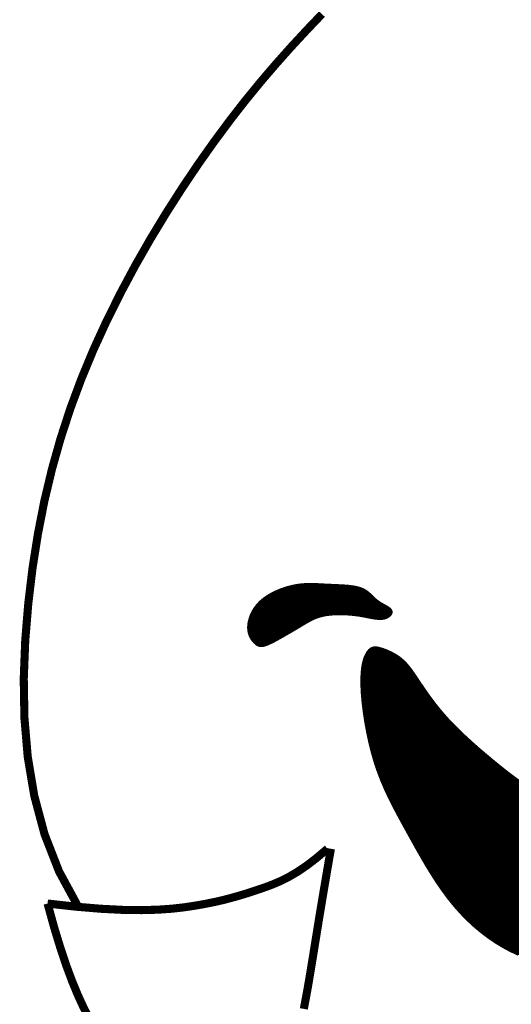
# Model space of a CAD drawing. Header units: feet. Extents: x 81 to 89.5, y 1935.2 to 1946.2.
# Tile 198 of 207: x 88.012 to 88.152, y 1937.006 to 1937.286. Entities that reach past the tile are written whole.
import ezdxf

# ---------------------------------------------------------------- set-up
doc = ezdxf.new("R2010")
doc.units = ezdxf.units.FT
doc.header["$MEASUREMENT"] = 0
doc.layers.add('FACE', color=160, linetype='Continuous')

msp = doc.modelspace()

# ---------------------------------------------------------------- hatches: boundary and pattern name
at = {"layer": 'FACE', "linetype": 'Continuous'}
h = msp.add_hatch(dxfattribs=at)
h.set_pattern_fill('NET3', color=5, scale=0.001151, style=0)
h.set_pattern_definition([(0, (86.209431, 1934.40546765), (0, 0.000143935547), []), (60, (86.209431, 1934.40546765), (-0.00012465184, 7.19677734e-05), []), (120, (86.209431, 1934.40546765), (-0.00012465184, -7.19677734e-05), [])])
h.paths.add_polyline_path([(88.21523, 1937.05653), (88.21627, 1937.05704), (88.21713, 1937.05728), (88.21783, 1937.05728), (88.21839, 1937.05709), (88.2188, 1937.05672), (88.2191, 1937.05622), (88.21929, 1937.05562), (88.21939, 1937.05495), (88.21942, 1937.05423), (88.21937, 1937.0535), (88.21927, 1937.05278), (88.21911, 1937.05207), (88.21891, 1937.0514), (88.21867, 1937.0508), (88.2184, 1937.05028), (88.2181, 1937.04985), (88.21779, 1937.04955), (88.21747, 1937.04937), (88.21714, 1937.04931), (88.21681, 1937.04936), (88.21647, 1937.04954), (88.21614, 1937.04984), (88.21582, 1937.05025), (88.21551, 1937.05079), (88.21522, 1937.05143), (88.21496, 1937.05216), (88.21475, 1937.05295), (88.21462, 1937.05375), (88.21458, 1937.05454), (88.21466, 1937.05529), (88.21487, 1937.05597)])
h.paths.add_polyline_path([(88.07935, 1937.10911), (88.07905, 1937.10944), (88.07873, 1937.10981), (88.07844, 1937.11024), (88.07816, 1937.11073), (88.07792, 1937.11127), (88.07774, 1937.11188), (88.07762, 1937.11256), (88.07757, 1937.11331), (88.07762, 1937.11414), (88.07776, 1937.11502), (88.07801, 1937.11594), (88.07836, 1937.11689), (88.07883, 1937.11785), (88.07941, 1937.11879), (88.08012, 1937.11971), (88.08096, 1937.12059), (88.08194, 1937.12141), (88.08302, 1937.12216), (88.0842, 1937.12285), (88.08545, 1937.12346), (88.08674, 1937.124), (88.08806, 1937.12446), (88.08937, 1937.12483), (88.09066, 1937.12512), (88.09191, 1937.12532), (88.09313, 1937.12544), (88.09432, 1937.1255), (88.09549, 1937.12551), (88.09666, 1937.12548), (88.09782, 1937.12542), (88.099, 1937.12535), (88.1002, 1937.12529), (88.10143, 1937.12524), (88.10266, 1937.12518), (88.10389, 1937.12513), (88.10509, 1937.12505), (88.10625, 1937.12494), (88.10734, 1937.12479), (88.10835, 1937.12459), (88.10925, 1937.12432), (88.11005, 1937.12399), (88.11074, 1937.12359), (88.11135, 1937.12314), (88.1119, 1937.12267), (88.11242, 1937.12218), (88.11292, 1937.12169), (88.11342, 1937.12121), (88.11395, 1937.12077), (88.11451, 1937.12037), (88.1151, 1937.12), (88.11569, 1937.11967), (88.11625, 1937.11936), (88.11677, 1937.11906), (88.11722, 1937.11877), (88.11758, 1937.11848), (88.11783, 1937.11819), (88.11794, 1937.11788), (88.11794, 1937.11756), (88.11782, 1937.11725), (88.11761, 1937.11695), (88.11731, 1937.11668), (88.11694, 1937.11643), (88.11652, 1937.11623), (88.11605, 1937.11608), (88.11555, 1937.11599), (88.11502, 1937.11595), (88.11448, 1937.11596), (88.11391, 1937.116), (88.11332, 1937.11608), (88.11273, 1937.11617), (88.11213, 1937.11628), (88.11152, 1937.1164), (88.11092, 1937.11652), (88.1103, 1937.11664), (88.10967, 1937.11676), (88.10902, 1937.11687), (88.10833, 1937.11697), (88.10761, 1937.11706), (88.10685, 1937.11714), (88.10603, 1937.11721), (88.10515, 1937.11726), (88.10423, 1937.11729), (88.10327, 1937.1173), (88.1023, 1937.11728), (88.10133, 1937.11723), (88.10036, 1937.11714), (88.09943, 1937.11701), (88.09854, 1937.11684), (88.09769, 1937.11662), (88.0969, 1937.11636), (88.09615, 1937.11606), (88.09544, 1937.11573), (88.09477, 1937.11538), (88.09412, 1937.11502), (88.09349, 1937.11466), (88.09288, 1937.11429), (88.09228, 1937.11393), (88.09168, 1937.11357), (88.09108, 1937.11322), (88.09047, 1937.11286), (88.08986, 1937.11249), (88.08922, 1937.11212), (88.08856, 1937.11174), (88.08787, 1937.11134), (88.08715, 1937.11092), (88.0864, 1937.1105), (88.08565, 1937.11008), (88.0849, 1937.10967), (88.08418, 1937.1093), (88.08349, 1937.10897), (88.08285, 1937.10868), (88.08226, 1937.10847), (88.08175, 1937.10832), (88.08131, 1937.10825), (88.08092, 1937.10824), (88.08057, 1937.1083), (88.08025, 1937.10842), (88.07995, 1937.1086), (88.07965, 1937.10883)])
edge = h.paths.add_edge_path()
edge.add_line((88.19962, 1937.0563), (88.19232, 1937.05792))
edge.add_line((88.19232, 1937.05792), (88.18617, 1937.05921))
edge.add_line((88.18617, 1937.05921), (88.18101, 1937.06023))
edge.add_line((88.18101, 1937.06023), (88.17671, 1937.06106))
edge.add_line((88.17671, 1937.06106), (88.17311, 1937.06175))
edge.add_line((88.17311, 1937.06175), (88.17005, 1937.0624))
edge.add_line((88.17005, 1937.0624), (88.16739, 1937.06306))
edge.add_line((88.16739, 1937.06306), (88.16498, 1937.06381))
edge.add_line((88.16498, 1937.06381), (88.1627, 1937.0647))
edge.add_line((88.1627, 1937.0647), (88.1605, 1937.06574))
edge.add_line((88.1605, 1937.06574), (88.15837, 1937.0669))
edge.add_line((88.15837, 1937.0669), (88.1563, 1937.06818))
edge.add_line((88.1563, 1937.06818), (88.15429, 1937.06955))
edge.add_line((88.15429, 1937.06955), (88.15231, 1937.071))
edge.add_line((88.15231, 1937.071), (88.15035, 1937.07251))
edge.add_line((88.15035, 1937.07251), (88.14841, 1937.07407))
edge.add_line((88.14841, 1937.07407), (88.14647, 1937.07566))
edge.add_line((88.14647, 1937.07566), (88.14455, 1937.07727))
edge.add_line((88.14455, 1937.07727), (88.14265, 1937.07889))
edge.add_line((88.14265, 1937.07889), (88.14081, 1937.08053))
edge.add_line((88.14081, 1937.08053), (88.13902, 1937.08216))
edge.add_line((88.13902, 1937.08216), (88.13731, 1937.08379))
edge.add_line((88.13731, 1937.08379), (88.13569, 1937.0854))
edge.add_line((88.13569, 1937.0854), (88.13417, 1937.08699))
edge.add_line((88.13417, 1937.08699), (88.13278, 1937.08855))
edge.add_line((88.13278, 1937.08855), (88.13149, 1937.09007))
edge.add_line((88.13149, 1937.09007), (88.13032, 1937.09155))
edge.add_line((88.13032, 1937.09155), (88.12924, 1937.09297))
edge.add_line((88.12924, 1937.09297), (88.12825, 1937.09433))
edge.add_line((88.12825, 1937.09433), (88.12735, 1937.09563))
edge.add_line((88.12735, 1937.09563), (88.12652, 1937.09685))
edge.add_line((88.12652, 1937.09685), (88.12576, 1937.09798))
edge.add_line((88.12576, 1937.09798), (88.12506, 1937.09903))
edge.add_line((88.12506, 1937.09903), (88.12441, 1937.09999))
edge.add_line((88.12441, 1937.09999), (88.12379, 1937.10087))
edge.add_line((88.12379, 1937.10087), (88.12319, 1937.10168))
edge.add_line((88.12319, 1937.10168), (88.1226, 1937.10242))
edge.add_line((88.1226, 1937.10242), (88.12201, 1937.10309))
edge.add_line((88.12201, 1937.10309), (88.12139, 1937.10371))
edge.add_line((88.12139, 1937.10371), (88.12074, 1937.10428))
edge.add_line((88.12074, 1937.10428), (88.12006, 1937.10481))
edge.add_line((88.12006, 1937.10481), (88.11934, 1937.10528))
edge.add_line((88.11934, 1937.10528), (88.1186, 1937.10571))
edge.add_line((88.1186, 1937.10571), (88.11785, 1937.1061))
edge.add_line((88.11785, 1937.1061), (88.11712, 1937.10644))
edge.add_line((88.11712, 1937.10644), (88.1164, 1937.10674))
edge.add_line((88.1164, 1937.10674), (88.11572, 1937.10699))
edge.add_line((88.11572, 1937.10699), (88.11508, 1937.10719))
edge.add_line((88.11508, 1937.10719), (88.11451, 1937.10735))
edge.add_line((88.11451, 1937.10735), (88.11398, 1937.10745))
edge.add_line((88.11398, 1937.10745), (88.1135, 1937.10749))
edge.add_line((88.1135, 1937.10749), (88.11306, 1937.10745))
edge.add_line((88.11306, 1937.10745), (88.11265, 1937.10733))
edge.add_line((88.11265, 1937.10733), (88.11227, 1937.10712))
edge.add_line((88.11227, 1937.10712), (88.11189, 1937.10681))
edge.add_line((88.11189, 1937.10681), (88.11153, 1937.10638))
edge.add_line((88.11153, 1937.10638), (88.11117, 1937.10583))
edge.add_line((88.11117, 1937.10583), (88.11082, 1937.10514))
edge.add_line((88.11082, 1937.10514), (88.1105, 1937.10429))
edge.add_line((88.1105, 1937.10429), (88.11022, 1937.10325))
edge.add_line((88.11022, 1937.10325), (88.10999, 1937.102))
edge.add_line((88.10999, 1937.102), (88.10983, 1937.10054))
edge.add_line((88.10983, 1937.10054), (88.10974, 1937.09882))
edge.add_line((88.10974, 1937.09882), (88.10976, 1937.09684))
edge.add_line((88.10976, 1937.09684), (88.10987, 1937.09458))
edge.add_line((88.10987, 1937.09458), (88.11009, 1937.09209))
edge.add_line((88.11009, 1937.09209), (88.11041, 1937.08942))
edge.add_line((88.11041, 1937.08942), (88.11083, 1937.08662))
edge.add_line((88.11083, 1937.08662), (88.11135, 1937.08374))
edge.add_line((88.11135, 1937.08374), (88.11197, 1937.08084))
edge.add_line((88.11197, 1937.08084), (88.11268, 1937.07797))
edge.add_line((88.11268, 1937.07797), (88.11349, 1937.07518))
edge.add_line((88.11349, 1937.07518), (88.11438, 1937.07252))
edge.add_line((88.11438, 1937.07252), (88.11536, 1937.06996))
edge.add_line((88.11536, 1937.06996), (88.11641, 1937.0675))
edge.add_line((88.11641, 1937.0675), (88.11753, 1937.0651))
edge.add_line((88.11753, 1937.0651), (88.11872, 1937.06273))
edge.add_line((88.11872, 1937.06273), (88.11995, 1937.06038))
edge.add_line((88.11995, 1937.06038), (88.12123, 1937.05802))
edge.add_line((88.12123, 1937.05802), (88.12255, 1937.05562))
edge.add_line((88.12255, 1937.05562), (88.1239, 1937.05317))
edge.add_line((88.1239, 1937.05317), (88.12529, 1937.05068))
edge.add_line((88.12529, 1937.05068), (88.12671, 1937.04818))
edge.add_line((88.12671, 1937.04818), (88.12817, 1937.04568))
edge.add_line((88.12817, 1937.04568), (88.12968, 1937.04322))
edge.add_line((88.12968, 1937.04322), (88.13124, 1937.0408))
edge.add_line((88.13124, 1937.0408), (88.13286, 1937.03847))
edge.add_line((88.13286, 1937.03847), (88.13452, 1937.03623))
edge.add_line((88.13452, 1937.03623), (88.13625, 1937.03411))
edge.add_line((88.13625, 1937.03411), (88.13804, 1937.03211))
edge.add_line((88.13804, 1937.03211), (88.13988, 1937.03023))
edge.add_line((88.13988, 1937.03023), (88.14178, 1937.02847))
edge.add_line((88.14178, 1937.02847), (88.14374, 1937.02684))
edge.add_line((88.14374, 1937.02684), (88.14574, 1937.02532))
edge.add_line((88.14574, 1937.02532), (88.14779, 1937.02393))
edge.add_line((88.14779, 1937.02393), (88.14989, 1937.02266))
edge.add_line((88.14989, 1937.02266), (88.15203, 1937.02151))
edge.add_line((88.15203, 1937.02151), (88.15421, 1937.02048))
edge.add_line((88.15421, 1937.02048), (88.1564, 1937.01958))
edge.add_line((88.1564, 1937.01958), (88.1586, 1937.01882))
edge.add_line((88.1586, 1937.01882), (88.16079, 1937.01819))
edge.add_line((88.16079, 1937.01819), (88.16297, 1937.01771))
edge.add_line((88.16297, 1937.01771), (88.1651, 1937.01736))
edge.add_line((88.1651, 1937.01736), (88.16719, 1937.01717))
edge.add_line((88.16719, 1937.01717), (88.16922, 1937.01712))
edge.add_line((88.16922, 1937.01712), (88.17119, 1937.01722))
edge.add_line((88.17119, 1937.01722), (88.1731, 1937.01746))
edge.add_line((88.1731, 1937.01746), (88.17493, 1937.01784))
edge.add_line((88.17493, 1937.01784), (88.1767, 1937.01834))
edge.add_line((88.1767, 1937.01834), (88.1784, 1937.01897))
edge.add_line((88.1784, 1937.01897), (88.18003, 1937.01972))
edge.add_line((88.18003, 1937.01972), (88.18158, 1937.02057))
edge.add_line((88.18158, 1937.02057), (88.18306, 1937.02153))
edge.add_line((88.18306, 1937.02153), (88.18446, 1937.02258))
edge.add_line((88.18446, 1937.02258), (88.18578, 1937.0237))
edge.add_line((88.18578, 1937.0237), (88.18701, 1937.02488))
edge.add_line((88.18701, 1937.02488), (88.18817, 1937.02609))
edge.add_line((88.18817, 1937.02609), (88.18924, 1937.02733))
edge.add_line((88.18924, 1937.02733), (88.19022, 1937.02857))
edge.add_line((88.19022, 1937.02857), (88.19111, 1937.02979))
edge.add_line((88.19111, 1937.02979), (88.19192, 1937.03099))
edge.add_line((88.19192, 1937.03099), (88.19264, 1937.03215))
edge.add_line((88.19264, 1937.03215), (88.19328, 1937.03326))
edge.add_line((88.19328, 1937.03326), (88.19386, 1937.03432))
edge.add_line((88.19386, 1937.03432), (88.19437, 1937.03532))
edge.add_line((88.19437, 1937.03532), (88.19484, 1937.03625))
edge.add_line((88.19484, 1937.03625), (88.19526, 1937.03711))
edge.add_line((88.19526, 1937.03711), (88.19564, 1937.03788))
edge.add_line((88.19564, 1937.03788), (88.19598, 1937.03856))
edge.add_line((88.19598, 1937.03856), (88.19631, 1937.03918))
edge.add_line((88.19631, 1937.03918), (88.1966, 1937.03974))
edge.add_line((88.1966, 1937.03974), (88.19688, 1937.04027))
edge.add_line((88.19688, 1937.04027), (88.19714, 1937.04079))
edge.add_line((88.19714, 1937.04079), (88.19738, 1937.04132))
edge.add_line((88.19738, 1937.04132), (88.19761, 1937.04187))
edge.add_line((88.19761, 1937.04187), (88.19783, 1937.04247))
edge.add_line((88.19783, 1937.04247), (88.19804, 1937.04313))
edge.add_line((88.19804, 1937.04313), (88.19824, 1937.04384))
edge.add_line((88.19824, 1937.04384), (88.19844, 1937.04459))
edge.add_line((88.19844, 1937.04459), (88.19864, 1937.04536))
edge.add_line((88.19864, 1937.04536), (88.19883, 1937.04613))
edge.add_line((88.19883, 1937.04613), (88.19901, 1937.0469))
edge.add_line((88.19901, 1937.0469), (88.19919, 1937.04765))
edge.add_line((88.19919, 1937.04765), (88.19937, 1937.04836))
edge.add_line((88.19937, 1937.04836), (88.19954, 1937.04902))
edge.add_line((88.19954, 1937.04902), (88.19972, 1937.04963))
edge.add_line((88.19972, 1937.04963), (88.19991, 1937.05021))
edge.add_line((88.19991, 1937.05021), (88.20013, 1937.05075))
edge.add_line((88.20013, 1937.05075), (88.20038, 1937.05126))
edge.add_line((88.20038, 1937.05126), (88.20067, 1937.05176))
edge.add_line((88.20067, 1937.05176), (88.20101, 1937.05224))
edge.add_line((88.20101, 1937.05224), (88.20141, 1937.05271))
edge.add_line((88.20141, 1937.05271), (88.20187, 1937.05319))
edge.add_line((88.20187, 1937.05319), (88.20229, 1937.05366))
edge.add_line((88.20229, 1937.05366), (88.2026, 1937.05413))
edge.add_line((88.2026, 1937.05413), (88.20268, 1937.05459))
edge.add_line((88.20268, 1937.05459), (88.20244, 1937.05504))
edge.add_line((88.20244, 1937.05504), (88.20179, 1937.05548))
edge.add_line((88.20179, 1937.05548), (88.20063, 1937.0559))
edge.add_line((88.20063, 1937.0559), (88.19886, 1937.05631))

# ---------------------------------------------------------------- linework, layer by layer
at = {"layer": 'FACE', "color": 5}
for points, const_width in [([(88.09836, 1937.28769), (88.09395, 1937.28306), (88.08959, 1937.27835), (88.08527, 1937.27349), (88.08095, 1937.26844), (88.07661, 1937.26314), (88.07224, 1937.25752), (88.0678, 1937.25154), (88.06328, 1937.24515), (88.05872, 1937.23837), (88.05417, 1937.23126), (88.04968, 1937.22386), (88.04531, 1937.21621), (88.04111, 1937.20835), (88.03712, 1937.20033), (88.03339, 1937.19218), (88.02998, 1937.18395), (88.02688, 1937.1756), (88.0241, 1937.16707), (88.02164, 1937.15832), (88.01949, 1937.1493), (88.01766, 1937.13996), (88.01613, 1937.13026), (88.01492, 1937.12015), (88.01405, 1937.1096), (88.01363, 1937.09873), (88.01382, 1937.08765), (88.01477, 1937.07651), (88.01663, 1937.06543), (88.01954, 1937.05455), (88.02365, 1937.044), (88.02912, 1937.03391)], 0.0023), ([(88.15429, 1937.06955), (88.15231, 1937.071), (88.15035, 1937.07251), (88.14841, 1937.07407), (88.14647, 1937.07566), (88.14455, 1937.07727), (88.14265, 1937.07889), (88.14081, 1937.08053), (88.13902, 1937.08216), (88.13731, 1937.08379), (88.13569, 1937.0854), (88.13417, 1937.08699), (88.13278, 1937.08855), (88.13149, 1937.09007), (88.13032, 1937.09155), (88.12924, 1937.09297), (88.12825, 1937.09433), (88.12735, 1937.09563), (88.12652, 1937.09685), (88.12576, 1937.09798), (88.12506, 1937.09903), (88.12441, 1937.09999), (88.12379, 1937.10087), (88.12319, 1937.10168), (88.1226, 1937.10242), (88.12201, 1937.10309), (88.12139, 1937.10371), (88.12074, 1937.10428), (88.12006, 1937.10481), (88.11934, 1937.10528), (88.1186, 1937.10571), (88.11785, 1937.1061), (88.11712, 1937.10644), (88.1164, 1937.10674), (88.11572, 1937.10699), (88.11508, 1937.10719), (88.11451, 1937.10735), (88.11398, 1937.10745), (88.1135, 1937.10749), (88.11306, 1937.10745), (88.11265, 1937.10733), (88.11227, 1937.10712), (88.11189, 1937.10681), (88.11153, 1937.10638), (88.11117, 1937.10583), (88.11082, 1937.10514), (88.1105, 1937.10429), (88.11022, 1937.10325), (88.10999, 1937.102), (88.10983, 1937.10054), (88.10974, 1937.09882), (88.10976, 1937.09684), (88.10987, 1937.09458), (88.11009, 1937.09209), (88.11041, 1937.08942), (88.11083, 1937.08662), (88.11135, 1937.08374), (88.11197, 1937.08084), (88.11268, 1937.07797), (88.11349, 1937.07518), (88.11438, 1937.07252), (88.11536, 1937.06996), (88.11641, 1937.0675), (88.11753, 1937.0651), (88.11872, 1937.06273), (88.11995, 1937.06038), (88.12123, 1937.05802), (88.12255, 1937.05562), (88.1239, 1937.05317), (88.12529, 1937.05068), (88.12671, 1937.04818), (88.12817, 1937.04568), (88.12968, 1937.04322), (88.13124, 1937.0408), (88.13286, 1937.03847), (88.13452, 1937.03623), (88.13625, 1937.03411), (88.13804, 1937.03211), (88.13988, 1937.03023), (88.14178, 1937.02847), (88.14374, 1937.02684), (88.14574, 1937.02532), (88.14779, 1937.02393), (88.14989, 1937.02266), (88.15203, 1937.02151), (88.15421, 1937.02048)], 0.000969), ([(88.02039, 1937.03487), (88.02854, 1937.03396), (88.03564, 1937.03337), (88.04178, 1937.03306), (88.04708, 1937.03299), (88.05167, 1937.03311), (88.05565, 1937.03339), (88.05914, 1937.03378), (88.06226, 1937.03425), (88.06511, 1937.03475), (88.06773, 1937.03528), (88.07016, 1937.03583), (88.07243, 1937.03642), (88.07458, 1937.03702), (88.07664, 1937.03764), (88.07863, 1937.03829), (88.08061, 1937.03895), (88.08259, 1937.03963), (88.08461, 1937.0404), (88.08672, 1937.04132), (88.08896, 1937.04245), (88.09136, 1937.04386), (88.09396, 1937.04561), (88.0968, 1937.04779), (88.09992, 1937.05044)], 0.0023), ([(88.10089, 1937.05044), (88.09955, 1937.04262), (88.0984, 1937.03582), (88.09743, 1937.02994), (88.09661, 1937.02486), (88.0959, 1937.02046), (88.09528, 1937.01664), (88.09472, 1937.01327), (88.0942, 1937.01026), (88.09369, 1937.00749), (88.09319, 1937.00492)], 0.0023), ([(88.02039, 1937.03487), (88.02223, 1937.0282), (88.02401, 1937.02235), (88.02572, 1937.01723), (88.02738, 1937.01277), (88.02898, 1937.00889), (88.03053, 1937.00552), (88.03202, 1937.00258)], 0.0023)]:
    msp.add_lwpolyline(points, dxfattribs=dict(at, const_width=const_width))
at = {"layer": 'FACE', "color": 5, "const_width": 0.000969}
msp.add_lwpolyline([(88.07935, 1937.10911), (88.07905, 1937.10944), (88.07873, 1937.10981), (88.07844, 1937.11024), (88.07816, 1937.11073), (88.07792, 1937.11127), (88.07774, 1937.11188), (88.07762, 1937.11256), (88.07757, 1937.11331), (88.07762, 1937.11414), (88.07776, 1937.11502), (88.07801, 1937.11594), (88.07836, 1937.11689), (88.07883, 1937.11785), (88.07941, 1937.11879), (88.08012, 1937.11971), (88.08096, 1937.12059), (88.08194, 1937.12141), (88.08302, 1937.12216), (88.0842, 1937.12285), (88.08545, 1937.12346), (88.08674, 1937.124), (88.08806, 1937.12446), (88.08937, 1937.12483), (88.09066, 1937.12512), (88.09191, 1937.12532), (88.09313, 1937.12544), (88.09432, 1937.1255), (88.09549, 1937.12551), (88.09666, 1937.12548), (88.09782, 1937.12542), (88.099, 1937.12535), (88.1002, 1937.12529), (88.10143, 1937.12524), (88.10266, 1937.12518), (88.10389, 1937.12513), (88.10509, 1937.12505), (88.10625, 1937.12494), (88.10734, 1937.12479), (88.10835, 1937.12459), (88.10925, 1937.12432), (88.11005, 1937.12399), (88.11074, 1937.12359), (88.11135, 1937.12314), (88.1119, 1937.12267), (88.11242, 1937.12218), (88.11292, 1937.12169), (88.11342, 1937.12121), (88.11395, 1937.12077), (88.11451, 1937.12037), (88.1151, 1937.12), (88.11569, 1937.11967), (88.11625, 1937.11936), (88.11677, 1937.11906), (88.11722, 1937.11877), (88.11758, 1937.11848), (88.11783, 1937.11819), (88.11794, 1937.11788), (88.11794, 1937.11756), (88.11782, 1937.11725), (88.11761, 1937.11695), (88.11731, 1937.11668), (88.11694, 1937.11643), (88.11652, 1937.11623), (88.11605, 1937.11608), (88.11555, 1937.11599), (88.11502, 1937.11595), (88.11448, 1937.11596), (88.11391, 1937.116), (88.11332, 1937.11608), (88.11273, 1937.11617), (88.11213, 1937.11628), (88.11152, 1937.1164), (88.11092, 1937.11652), (88.1103, 1937.11664), (88.10967, 1937.11676), (88.10902, 1937.11687), (88.10833, 1937.11697), (88.10761, 1937.11706), (88.10685, 1937.11714), (88.10603, 1937.11721), (88.10515, 1937.11726), (88.10423, 1937.11729), (88.10327, 1937.1173), (88.1023, 1937.11728), (88.10133, 1937.11723), (88.10036, 1937.11714), (88.09943, 1937.11701), (88.09854, 1937.11684), (88.09769, 1937.11662), (88.0969, 1937.11636), (88.09615, 1937.11606), (88.09544, 1937.11573), (88.09477, 1937.11538), (88.09412, 1937.11502), (88.09349, 1937.11466), (88.09288, 1937.11429), (88.09228, 1937.11393), (88.09168, 1937.11357), (88.09108, 1937.11322), (88.09047, 1937.11286), (88.08986, 1937.11249), (88.08922, 1937.11212), (88.08856, 1937.11174), (88.08787, 1937.11134), (88.08715, 1937.11092), (88.0864, 1937.1105), (88.08565, 1937.11008), (88.0849, 1937.10967), (88.08418, 1937.1093), (88.08349, 1937.10897), (88.08285, 1937.10868), (88.08226, 1937.10847), (88.08175, 1937.10832), (88.08131, 1937.10825), (88.08092, 1937.10824), (88.08057, 1937.1083), (88.08025, 1937.10842), (88.07995, 1937.1086), (88.07965, 1937.10883)], close=True, dxfattribs=at)

doc.saveas('drawing.dxf')
